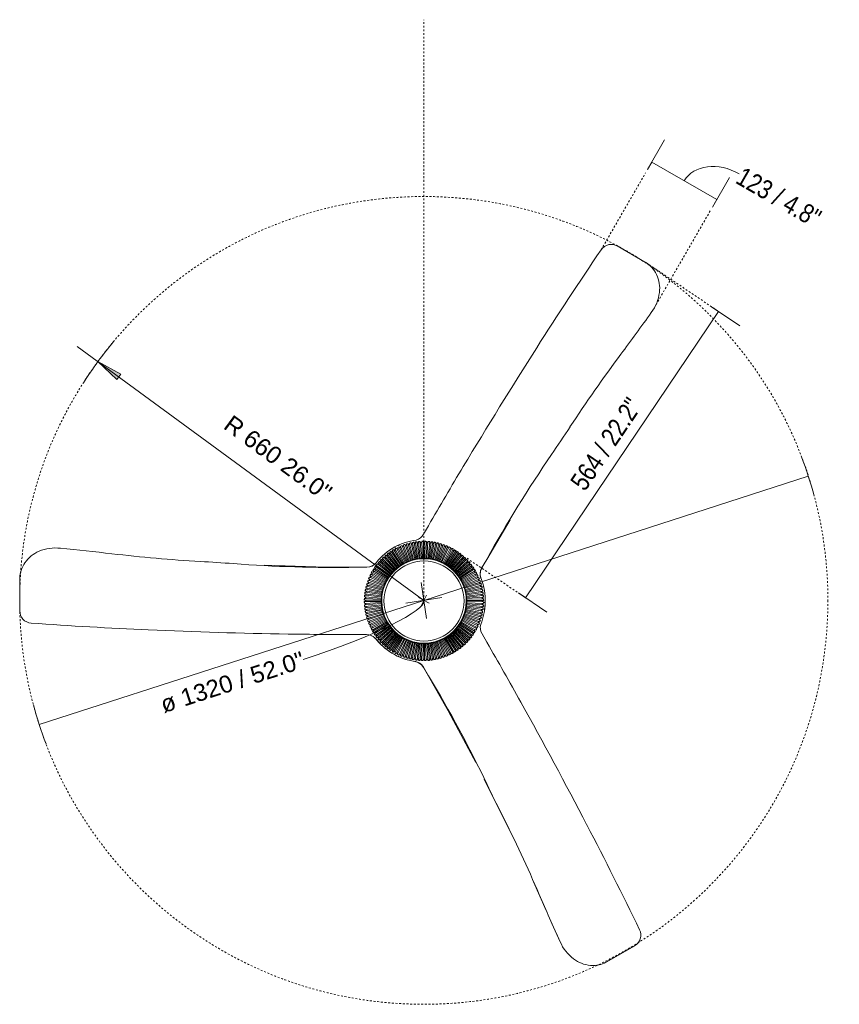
# Model space of a CAD drawing. Header units: millimetres. Extents: x 5694 to 11107, y -2849 to 7544.
# Tile 17 of 17: x 9768 to 11107, y 5935 to 7544. Entities that reach past the tile are written whole.
import ezdxf

# ---------------------------------------------------------------- set-up
doc = ezdxf.new("R2010")
doc.units = ezdxf.units.MM
doc.linetypes.add('Dash', pattern=[6, 3, -3])
doc.layers.add('A-ANNO-DIMS', color=7, linetype='Dash', lineweight=9, true_color=0xd2d2d2)
doc.layers.add('A-ANNO-DIMS-14', color=7, linetype='Continuous', lineweight=9)
doc.layers.add('E-LITE-EQPM', color=7, linetype='Continuous', lineweight=20)
doc.styles.add('Arial', font='arial.ttf', dxfattribs={"height": 28})
doc.styles.add('Arial Narrow', font='ARIALN.TTF', dxfattribs={"height": 30.8})
doc.dimstyles.new('Diameter_-_3mm_Arial', dxfattribs={"dimscale": 304.8, "dimtxt": 28.567263, "dimasz": 0, "dimexe": 0.110236, "dimexo": 0, "dimgap": 0.068898, "dimtad": 1, "dimjust": 3, "dimdec": 0, "dimzin": 0, "dimdsep": 46, "dimtxsty": 'Arial', "dimblk1": 'NONE', "dimblk2": 'NONE', "dimsah": 1, "dimcen": 0.09, "dimadec": 0, "dimazin": 0, "dimtfac": 1, "dimtdec": 4, "dimtix": 1, "dimtmove": 0, "dimatfit": 2, "dimfxl": 1, "dimtvp": 1, "dimtolj": 1, "dimtzin": 0, "dimarcsym": 2})
doc.dimstyles.new('FARO_-_2_2mm_Arial_Narrow_mm_Inch_Right', dxfattribs={"dimscale": 304.8, "dimtxt": 31.521674, "dimasz": 0, "dimexe": 0.137795, "dimexo": 0.0625, "dimgap": 0.022966, "dimtad": 1, "dimdec": 0, "dimzin": 0, "dimdsep": 46, "dimtxsty": 'Arial Narrow', "dimblk1": 'NONE', "dimblk2": 'NONE', "dimsah": 1, "dimcen": 0.09, "dimadec": 0, "dimazin": 0, "dimtfac": 1, "dimtdec": 4, "dimtix": 1, "dimtmove": 0, "dimatfit": 3, "dimfxl": 0.045932, "dimfxlon": 1, "dimtvp": 1, "dimtolj": 1, "dimtzin": 0, "dimarcsym": 2})
doc.dimstyles.new('FARO_-_2_2mm_Arial_Narrow_mm_Inch_Right_1', dxfattribs={"dimscale": 304.8, "dimtxt": 31.521674, "dimasz": 0, "dimexe": 0.137795, "dimexo": 0.0625, "dimgap": 0.022966, "dimtad": 1, "dimdec": 0, "dimzin": 0, "dimdsep": 46, "dimtxsty": 'Arial Narrow', "dimblk1": 'NONE', "dimblk2": 'NONE', "dimsah": 1, "dimcen": 0.09, "dimadec": 0, "dimazin": 0, "dimtfac": 1, "dimtdec": 4, "dimtix": 1, "dimtmove": 1, "dimatfit": 3, "dimfxl": 0.045932, "dimfxlon": 1, "dimtvp": 1, "dimtolj": 1, "dimtzin": 0, "dimarcsym": 2})
doc.dimstyles.new('Radial_-_3mm_Arial', dxfattribs={"dimscale": 304.8, "dimtxt": 28.567263, "dimasz": 0.137795, "dimexe": 0.137795, "dimexo": 0, "dimgap": 0.080381, "dimtad": 1, "dimjust": 3, "dimdec": 0, "dimzin": 0, "dimdsep": 46, "dimtxsty": 'Arial', "dimsah": 1, "dimcen": 0.09, "dimdle": 0.137795, "dimadec": 0, "dimazin": 0, "dimtfac": 1, "dimtdec": 4, "dimtix": 1, "dimtmove": 0, "dimatfit": 2, "dimfxl": 1, "dimtvp": 1, "dimtfill": 1, "dimtolj": 1, "dimtzin": 0, "dimarcsym": 2})

# ---------------------------------------------------------------- blocks, each defined once
blk = doc.blocks.new('33341 - 33341 GRID White ceiling fan with DC motor-556172-Planta_PDF')
at = {"layer": 'E-LITE-EQPM'}
for p, q in [((-58.3, 260.6), (-55.7, 176.6)), ((-55, 110), (-55.8, 185.2)), ((-11.6, 96.4), (-11.7, 96.8)), ((-9.4, 97), (-9.3, 96.6)), ((-9.3, 96.6), (-6.7, 69.7)), ((-6.6, 96.8), (-6.6, 97.2)), ((-4.7, 69.8), (-6.6, 96.8)), ((-4.3, 97.4), (-4.2, 97)), ((-4.2, 97), (-3.1, 69.9)), ((-1.5, 97.1), (-1.5, 97.4)), ((-1.1, 70), (-1.5, 97.1)), ((1.1, 97.1), (0.8, 70)), ((1.1, 97.5), (1.1, 97.1)), ((2.8, 69.9), (3.9, 97)), ((3.9, 97), (3.9, 97.4)), ((6.2, 96.9), (4.4, 69.8)), ((6.2, 97.3), (6.2, 96.9)), ((6.4, 69.7), (8.9, 96.7)), ((8.9, 96.7), (9, 97)), ((11.3, 96.8), (11.2, 96.4)), ((-62.4, 78.1), (-58.9, 81.9)), ((-57.9, 83.5), (-56.2, 87.2)), ((-55.7, 88.5), (-55, 93.3)), ((-54.1, 80.6), (-54.3, 80.9)), ((-39, 58.1), (-54.1, 80.6)), ((-52.4, 82.2), (-52.1, 81.9)), ((-52.1, 81.9), (-37.6, 59)), ((-49.8, 83.3), (-50, 83.7)), ((-35.9, 60.1), (-49.8, 83.3)), ((-48, 84.8), (-47.8, 84.5)), ((-47.8, 84.5), (-34.5, 61)), ((-45.4, 85.8), (-45.5, 86.2)), ((-32.7, 61.9), (-45.4, 85.8)), ((-43.5, 87.2), (-43.3, 86.9)), ((-43.3, 86.9), (-31.2, 62.6)), ((-40.8, 88.1), (-41, 88.4)), ((-29.4, 63.5), (-40.8, 88.1)), ((-38.9, 89.4), (-38.7, 89)), ((-38.7, 89), (-27.9, 64.2)), ((-36.1, 90.1), (-36.3, 90.5)), ((-26.1, 65), (-36.1, 90.1)), ((-34.1, 91.3), (-34, 90.9)), ((-34, 90.9), (-24.5, 65.5)), ((-31.4, 91.9), (-31.5, 92.2)), ((-22.6, 66.2), (-31.4, 91.9)), ((-29.3, 92.9), (-29.2, 92.6)), ((-29.2, 92.6), (-21, 66.7)), ((-26.5, 93.4), (-26.6, 93.7)), ((-19.1, 67.4), (-26.5, 93.4)), ((-24.4, 94.4), (-24.3, 94)), ((-24.3, 94), (-17.6, 68)), ((-21.6, 94.6), (-21.7, 95)), ((-15.6, 68.2), (-21.6, 94.6)), ((-19.4, 95.5), (-19.4, 95.1)), ((-19.4, 95.1), (-13.9, 68.5)), ((-16.6, 95.6), (-16.7, 96)), ((-12, 68.9), (-16.6, 95.6)), ((-14.4, 96.4), (-14.4, 96)), ((-14.4, 96), (-10.4, 69.3)), ((-8.4, 69.5), (-11.6, 96.4)), ((11.2, 96.4), (8.1, 69.6)), ((10.1, 69.3), (14, 96.1)), ((16.2, 95.7), (11.7, 69)), ((13.7, 68.6), (19, 95.2)), ((14, 96.1), (14, 96.4)), ((21.2, 94.7), (15.3, 68.3)), ((16.3, 96.1), (16.2, 95.7)), ((17.3, 67.9), (23.9, 94.1)), ((26.2, 93.5), (18.9, 67.5)), ((19, 95.2), (19.1, 95.6)), ((20.8, 66.8), (28.8, 92.7)), ((21.3, 95.1), (21.2, 94.7)), ((31, 92), (22.3, 66.3)), ((23.9, 94.1), (24, 94.5)), ((24.2, 65.6), (33.6, 91.1)), ((35.8, 90.2), (25.8, 65.1)), ((26.3, 93.9), (26.2, 93.5)), ((27.7, 64.3), (38.3, 89.2)), ((28.8, 92.7), (28.9, 93.1)), ((40.5, 88.2), (29.2, 63.6)), ((31.1, 92.4), (31, 92)), ((31, 62.7), (43, 87)), ((45, 86), (32.4, 62)), ((33.6, 91.1), (33.8, 91.4)), ((34.2, 61.1), (47.5, 84.7)), ((49.5, 83.5), (35.7, 60.3)), ((35.9, 90.6), (35.8, 90.2)), ((37.4, 59.2), (51.8, 82.1)), ((38.3, 89.2), (38.5, 89.5)), ((53.8, 80.8), (38.7, 58.2)), ((40.6, 88.6), (40.5, 88.2)), ((43, 87), (43.1, 87.4)), ((45.2, 86.3), (45, 86)), ((47.5, 84.7), (47.6, 85)), ((49.7, 83.9), (49.5, 83.5)), ((51.8, 82.1), (52, 82.4)), ((54, 81.2), (53.8, 80.8)), ((55, 93.7), (55.8, 88.4)), ((57, 85.6), (58.1, 83.2)), ((60, 80.7), (62.5, 78.1)), ((-71.8, 65.9), (-71.6, 65.6)), ((-71.6, 65.6), (-51.6, 47.3)), ((-69.6, 67.6), (-69.9, 67.9)), ((-50.3, 48.8), (-69.6, 67.6)), ((-68.3, 69.5), (-68, 69.2)), ((-68, 69.2), (-49.1, 50)), ((-66, 71.2), (-66.3, 71.4)), ((-47.6, 51.3), (-66, 71.2)), ((-64.6, 73), (-64.3, 72.7)), ((-64.3, 72.7), (-46.3, 52.4)), ((-62.2, 74.5), (-62.5, 74.8)), ((-44.8, 53.7), (-62.2, 74.5)), ((-60.7, 76.3), (-60.4, 76)), ((-60.4, 76), (-43.6, 54.8)), ((-58.2, 77.7), (-58.5, 78)), ((-42, 56), (-58.2, 77.7)), ((-56.6, 79.4), (-56.4, 79)), ((-56.4, 79), (-40.6, 57)), ((40.4, 57.1), (56, 79.3)), ((57.9, 77.9), (41.8, 56.2)), ((43.4, 55), (60.1, 76.2)), ((61.9, 74.8), (44.6, 53.9)), ((46.1, 52.6), (64, 73)), ((65.7, 71.4), (47.4, 51.5)), ((48.9, 50.2), (67.7, 69.5)), ((69.4, 67.9), (50.1, 49)), ((51.4, 47.5), (71.3, 65.9)), ((56, 79.3), (56.3, 79.6)), ((58.1, 78.2), (57.9, 77.9)), ((60.1, 76.2), (60.4, 76.5)), ((62.2, 75.1), (61.9, 74.8)), ((64, 73), (64.3, 73.3)), ((66, 71.7), (65.7, 71.4)), ((67.7, 69.5), (68, 69.8)), ((69.7, 68.2), (69.4, 67.9)), ((71.3, 65.9), (71.6, 66.1)), ((73.1, 64.4), (72.8, 64.2)), ((-84, 49.5), (-83.6, 49.3)), ((-83.6, 49.3), (-60.4, 35.6)), ((-82.2, 51.7), (-82.5, 51.9)), ((-59.2, 37.2), (-82.2, 51.7)), ((-81.3, 53.8), (-80.9, 53.6)), ((-80.9, 53.6), (-58.3, 38.6)), ((-79.4, 55.9), (-79.7, 56.1)), ((-57.2, 40.3), (-79.4, 55.9)), ((-78.3, 58), (-78, 57.8)), ((-78, 57.8), (-56.3, 41.7)), ((-76.3, 60), (-76.6, 60.2)), ((-55.1, 43.3), (-76.3, 60)), ((-75.2, 62), (-74.9, 61.8)), ((-74.9, 61.8), (-54.1, 44.6)), ((-73.1, 63.9), (-73.4, 64.1)), ((-52.7, 46), (-73.1, 63.9)), ((72.8, 64.2), (52.5, 46.2)), ((53.8, 44.7), (74.6, 62.1)), ((76.1, 60.3), (54.9, 43.5)), ((56.1, 41.9), (77.8, 58.1)), ((79.1, 56.2), (57.1, 40.5)), ((58.2, 38.9), (80.7, 53.9)), ((82, 52), (59.1, 37.5)), ((60.2, 35.8), (83.4, 49.6)), ((74.6, 62.1), (74.9, 62.3)), ((76.4, 60.5), (76.1, 60.3)), ((77.8, 58.1), (78.1, 58.3)), ((79.5, 56.4), (79.1, 56.2)), ((80.7, 53.9), (81, 54.1)), ((82.3, 52.2), (82, 52)), ((83.2, 51.5), (82.9, 51.3)), ((82.9, 51.3), (83.2, 51.5)), ((83.4, 49.6), (83.8, 49.8)), ((-91.1, 33.4), (-91.5, 33.6)), ((-65.7, 24.1), (-91.1, 33.4)), ((-90.7, 35.8), (-90.3, 35.6)), ((-90.3, 35.6), (-65.1, 25.7)), ((-89.2, 38.2), (-89.6, 38.3)), ((-64.4, 27.5), (-89.2, 38.2)), ((-88.7, 40.4), (-88.3, 40.3)), ((-88.3, 40.3), (-63.7, 29)), ((-87.1, 42.8), (-87.5, 43)), ((-62.8, 30.8), (-87.1, 42.8)), ((-86.4, 45), (-86.1, 44.8)), ((-85.9, 46.1), (-86.3, 46.3)), ((-86.3, 46.3), (-85.9, 46.1)), ((-86.1, 44.8), (-62, 32.3)), ((-84.8, 47.3), (-85.1, 47.5)), ((-61.2, 34.1), (-84.8, 47.3)), ((84.6, 47.6), (61, 34.4)), ((61.9, 32.6), (85.9, 45.2)), ((87, 43.1), (62.7, 31.1)), ((63.5, 29.3), (88.1, 40.6)), ((89.1, 38.5), (64.3, 27.8)), ((65.1, 26), (90.2, 36)), ((91, 33.8), (65.6, 24.4)), ((84.9, 47.8), (84.6, 47.6)), ((85.9, 45.2), (86.3, 45.4)), ((87.3, 43.3), (87, 43.1)), ((88.1, 40.6), (88.5, 40.8)), ((89.5, 38.7), (89.1, 38.5)), ((90.2, 36), (90.5, 36.1)), ((91.4, 34), (91, 33.8)), ((-96.1, 16.1), (-95.7, 16.1)), ((-95.2, 18.8), (-95.6, 18.9)), ((-68.7, 13.5), (-95.2, 18.8)), ((-95.1, 21.1), (-94.8, 21)), ((-94.8, 21), (-68.3, 15.2)), ((-94.1, 23.7), (-94.5, 23.8)), ((-67.9, 17.1), (-94.1, 23.7)), ((-93.9, 26.1), (-93.5, 26)), ((-93.5, 26), (-67.5, 18.7)), ((-92.7, 28.6), (-93.1, 28.8)), ((-66.9, 20.6), (-92.7, 28.6)), ((-92.4, 31), (-92, 30.8)), ((-92, 30.8), (-66.3, 22.2)), ((66.2, 22.5), (91.9, 31.2)), ((92.6, 29), (66.8, 20.9)), ((67.4, 19), (93.4, 26.4)), ((94, 24.1), (67.9, 17.4)), ((68.2, 15.4), (94.7, 21.4)), ((95.2, 19.2), (68.6, 13.8)), ((69, 11.9), (95.7, 16.4)), ((91.9, 31.2), (92.3, 31.3)), ((93, 29.1), (92.6, 29)), ((93.4, 26.4), (93.8, 26.5)), ((94.4, 24.2), (94, 24.1)), ((94.7, 21.4), (95.1, 21.5)), ((95.5, 19.2), (95.2, 19.2)), ((95.7, 16.4), (96.1, 16.5)), ((-97.5, 0.9), (-97.1, 0.9)), ((-97, 3.7), (-97.4, 3.7)), ((-97.3, 6), (-96.9, 6)), ((-96.7, 8.7), (-97.1, 8.8)), ((-97.1, 0.9), (-70.1, 0.6)), ((-69.9, 2.6), (-97, 3.7)), ((-96.9, 6), (-69.8, 4.3)), ((-96.8, 11.1), (-96.4, 11)), ((-69.7, 6.3), (-96.7, 8.7)), ((-96.1, 13.8), (-96.5, 13.8)), ((-96.4, 11), (-69.6, 8)), ((-69.3, 9.9), (-96.1, 13.8)), ((-95.7, 16.1), (-69, 11.6)), ((96, 14.2), (69.3, 10.2)), ((69.6, 8.2), (96.4, 11.4)), ((96.6, 9.1), (69.7, 6.6)), ((69.8, 4.6), (96.9, 6.4)), ((97, 4.1), (70, 2.9)), ((70, 0.9), (97.1, 1.3)), ((96.4, 14.2), (96, 14.2)), ((96.4, 11.4), (96.8, 11.5)), ((97, 9.2), (96.6, 9.1)), ((96.9, 6.4), (97.3, 6.4)), ((97.4, 4.1), (97, 4.1)), ((97.1, 1.3), (97.5, 1.3)), ((108.7, 0.8), (122.8, -7.4)), ((-97.1, -1.4), (-97.5, -1.4)), ((-97.4, -4.2), (-97, -4.2)), ((-96.8, -6.5), (-97.2, -6.5)), ((-70, -1), (-97.1, -1.4)), ((-97, -4.2), (-69.9, -3)), ((-97, -9.3), (-96.6, -9.3)), ((-69.8, -4.7), (-96.8, -6.5)), ((-96.4, -11.5), (-96.8, -11.6)), ((-96.6, -9.3), (-69.7, -6.7)), ((-69.5, -8.3), (-96.4, -11.5)), ((-96.4, -14.4), (-96, -14.3)), ((-96, -14.3), (-69.3, -10.3)), ((-68.9, -11.9), (-95.6, -16.6)), ((-95.1, -19.3), (-68.7, -13.9)), ((-68.2, -15.5), (-94.6, -21.6)), ((94.7, -21.2), (68.3, -15.3)), ((68.6, -13.6), (95.2, -18.9)), ((95.7, -16.2), (69, -11.7)), ((69.3, -10), (96.1, -13.9)), ((96.4, -11.2), (69.6, -8.1)), ((69.7, -6.4), (96.7, -8.9)), ((96.9, -6.1), (69.8, -4.4)), ((97.1, -1), (70, -0.7)), ((70, -2.7), (97, -3.8)), ((96.1, -13.9), (96.5, -14)), ((96.8, -11.2), (96.4, -11.2)), ((96.7, -8.9), (97.1, -8.9)), ((97.3, -6.1), (96.9, -6.1)), ((97, -3.8), (97.4, -3.8)), ((97.5, -1), (97.1, -1)), ((122.8, -7.4), (188.3, -44.3)), ((-95.6, -16.6), (-96, -16.6)), ((-95.5, -19.4), (-95.1, -19.3)), ((-94.6, -21.6), (-95, -21.6)), ((-94.4, -24.3), (-94, -24.2)), ((-94, -24.2), (-67.8, -17.5)), ((-93.4, -26.5), (-93.8, -26.6)), ((-67.4, -19.1), (-93.4, -26.5)), ((-93, -29.2), (-92.6, -29.1)), ((-92.6, -29.1), (-66.7, -21)), ((-91.9, -31.3), (-92.2, -31.4)), ((-66.2, -22.6), (-91.9, -31.3)), ((-90.9, -33.9), (-65.6, -24.5)), ((-65, -26), (-90.1, -36.1)), ((-89, -38.6), (-64.2, -27.9)), ((-63.5, -29.4), (-88.1, -40.7)), ((-86.9, -43.2), (-62.6, -31.2)), ((62.7, -30.9), (87.1, -42.9)), ((88.3, -40.4), (63.6, -29.1)), ((64.4, -27.6), (89.2, -38.3)), ((90.3, -35.7), (65.1, -25.8)), ((65.7, -24.2), (91.1, -33.6)), ((92, -31), (66.3, -22.3)), ((66.8, -20.7), (92.7, -28.8)), ((93.5, -26.1), (67.5, -18.8)), ((67.9, -17.2), (94.1, -23.9)), ((92.4, -31.1), (92, -31)), ((92.7, -28.8), (93.1, -28.9)), ((93.9, -26.2), (93.5, -26.1)), ((94.1, -23.9), (94.5, -24)), ((95.1, -21.3), (94.7, -21.2)), ((95.2, -18.9), (95.6, -19)), ((96.1, -16.3), (95.7, -16.2)), ((-91.3, -34.1), (-90.9, -33.9)), ((-90.1, -36.1), (-90.5, -36.2)), ((-89.4, -38.8), (-89, -38.6)), ((-88.1, -40.7), (-88.5, -40.9)), ((-87.3, -43.4), (-86.9, -43.2)), ((-85.8, -45.3), (-86.2, -45.5)), ((-61.9, -32.7), (-85.8, -45.3)), ((-84.9, -47.9), (-84.5, -47.7)), ((-84.5, -47.7), (-61, -34.5)), ((-60.1, -35.9), (-83.4, -49.7)), ((-81.9, -52.1), (-59, -37.5)), ((-58.1, -38.9), (-80.6, -54)), ((-79.1, -56.3), (-57, -40.6)), ((-56.1, -42), (-77.7, -58.2)), ((-76, -60.4), (-54.8, -43.5)), ((-53.7, -44.8), (-74.6, -62.2)), ((-72.7, -64.3), (-52.4, -46.3)), ((-51.3, -47.6), (-71.2, -66)), ((71.5, -65.7), (51.5, -47.3)), ((52.6, -46.1), (73, -64)), ((74.8, -61.9), (53.9, -44.6)), ((55.1, -43.4), (76.3, -60.1)), ((77.9, -57.9), (56.2, -41.7)), ((57.2, -40.4), (79.3, -56)), ((80.9, -53.7), (58.3, -38.7)), ((59.2, -37.3), (82.1, -51.8)), ((83.6, -49.4), (60.3, -35.6)), ((61.1, -34.2), (84.7, -47.4)), ((86, -45), (62, -32.4)), ((84.7, -47.4), (85.1, -47.6)), ((86.4, -45.1), (86, -45)), ((87.1, -42.9), (87.4, -43.1)), ((88.6, -40.6), (88.3, -40.4)), ((89.2, -38.3), (89.6, -38.4)), ((90.6, -35.9), (90.3, -35.7)), ((91.1, -33.6), (91.4, -33.7)), ((263.9, -84.7), (180.8, -40.1)), ((-83.4, -49.7), (-83.7, -49.9)), ((-82.2, -52.3), (-81.9, -52.1)), ((-80.6, -54), (-81, -54.2)), ((-79.4, -56.5), (-79.1, -56.3)), ((-77.7, -58.2), (-78, -58.4)), ((-76.3, -60.6), (-76, -60.4)), ((-74.6, -62.2), (-74.9, -62.4)), ((-73, -64.5), (-72.7, -64.3)), ((-69.3, -68), (-50, -49.1)), ((-48.8, -50.2), (-67.7, -69.6)), ((-65.6, -71.5), (-47.3, -51.5)), ((-46.1, -52.6), (-63.9, -73)), ((-61.8, -74.8), (-44.6, -54)), ((-43.3, -55.1), (-60, -76.3)), ((-57.8, -78), (-41.7, -56.3)), ((-40.3, -57.2), (-55.9, -79.3)), ((-53.6, -80.9), (-38.7, -58.3)), ((-37.3, -59.2), (-51.7, -82.1)), ((-49.3, -83.6), (-35.6, -60.3)), ((-34.2, -61.1), (-47.3, -84.7)), ((-44.9, -86.1), (-32.4, -62)), ((-30.9, -62.8), (-42.8, -87.1)), ((-40.3, -88.3), (-29.1, -63.6)), ((38.6, -89.1), (27.8, -64.3)), ((29.3, -63.5), (40.7, -88.1)), ((43.2, -86.9), (31.1, -62.6)), ((32.6, -61.9), (45.2, -85.9)), ((47.7, -84.5), (34.4, -61)), ((35.8, -60.2), (49.7, -83.4)), ((52, -81.9), (37.5, -59.1)), ((38.9, -58.1), (54, -80.7)), ((56.3, -79.1), (40.6, -57)), ((41.9, -56.1), (58.1, -77.7)), ((60.3, -76.1), (43.5, -54.9)), ((44.8, -53.8), (62.1, -74.6)), ((64.2, -72.8), (46.3, -52.5)), ((47.5, -51.4), (65.9, -71.2)), ((67.9, -69.3), (49, -50)), ((50.2, -48.8), (69.6, -67.7)), ((73, -64), (73.3, -64.2)), ((75.1, -62.1), (74.8, -61.9)), ((76.3, -60.1), (76.6, -60.3)), ((78.3, -58.1), (77.9, -57.9)), ((79.3, -56), (79.6, -56.2)), ((81.2, -53.9), (80.9, -53.7)), ((82.1, -51.8), (82.4, -52)), ((83.9, -49.6), (83.6, -49.4)), ((-71.2, -66), (-71.5, -66.2)), ((-69.6, -68.3), (-69.3, -68)), ((-67.7, -69.6), (-67.9, -69.9)), ((-65.9, -71.8), (-65.6, -71.5)), ((-63.9, -73), (-64.2, -73.3)), ((-62.1, -75.1), (-61.8, -74.8)), ((-60, -76.3), (-60.3, -76.6)), ((-58, -78.3), (-57.8, -78)), ((-55.9, -79.3), (-56.2, -79.6)), ((-27.6, -64.4), (-38.2, -89.2)), ((-35.7, -90.3), (-25.7, -65.1)), ((-24.2, -65.7), (-33.5, -91.1)), ((-30.9, -92), (-22.3, -66.3)), ((-20.7, -66.8), (-28.7, -92.7)), ((-26, -93.5), (-18.8, -67.5)), ((-17.2, -67.9), (-23.8, -94.1)), ((-21.1, -94.7), (-15.2, -68.3)), ((-13.6, -68.6), (-18.9, -95.2)), ((-16.1, -95.7), (-11.6, -69)), ((-10, -69.3), (-13.8, -96.1)), ((-11.1, -96.4), (-8, -69.6)), ((-6.3, -69.7), (-8.8, -96.7)), ((-6, -96.9), (-4.3, -69.8)), ((-2.7, -69.9), (-3.7, -97)), ((-1, -97.1), (-0.7, -70)), ((1, -70), (1.3, -97.1)), ((4.1, -97), (3, -69.9)), ((4.6, -69.8), (6.4, -96.9)), ((9.2, -96.6), (6.6, -69.7)), ((8.3, -69.6), (11.5, -96.4)), ((14.2, -96), (10.3, -69.3)), ((11.9, -68.9), (16.5, -95.7)), ((19.2, -95.1), (13.9, -68.6)), ((15.5, -68.2), (21.5, -94.7)), ((24.2, -94), (17.5, -67.8)), ((19.1, -67.4), (26.4, -93.4)), ((29.1, -92.6), (21, -66.8)), ((22.5, -66.2), (31.3, -91.9)), ((33.9, -91), (24.4, -65.6)), ((26, -65), (36, -90.1)), ((56.5, -79.4), (56.3, -79.1)), ((58.1, -77.7), (58.4, -78.1)), ((60.6, -76.4), (60.3, -76.1)), ((62.1, -74.6), (62.4, -74.9)), ((64.5, -73.1), (64.2, -72.8)), ((65.9, -71.2), (66.2, -71.5)), ((68.2, -69.6), (67.9, -69.3)), ((69.6, -67.7), (69.8, -68)), ((71.8, -66), (71.5, -65.7)), ((-53.6, -94.5), (-67.7, -102.7)), ((-53.9, -81.2), (-53.6, -80.9)), ((-51.7, -82.1), (-51.9, -82.5)), ((-49.5, -83.9), (-49.3, -83.6)), ((-47.3, -84.7), (-47.5, -85.1)), ((-45.1, -86.4), (-44.9, -86.1)), ((-42.8, -87.1), (-43, -87.5)), ((-36.3, -93.2), (-42.2, -91.9)), ((-40.5, -88.6), (-40.3, -88.3)), ((-38.2, -89.2), (-38.4, -89.6)), ((-35.8, -90.6), (-35.7, -90.3)), ((-33.5, -91.1), (-33.6, -91.5)), ((-31, -92.4), (-30.9, -92)), ((-28.7, -92.7), (-28.8, -93.1)), ((-26.1, -93.9), (-26, -93.5)), ((-23.8, -94.1), (-23.9, -94.5)), ((-21.2, -95.1), (-21.1, -94.7)), ((-18.9, -95.2), (-18.9, -95.6)), ((-16.2, -96.1), (-16.1, -95.7)), ((-13.8, -96.1), (-13.9, -96.5)), ((-11.1, -96.8), (-11.1, -96.4)), ((11.5, -96.4), (11.5, -96.8)), ((14.3, -96.4), (14.2, -96)), ((16.5, -95.7), (16.6, -96)), ((19.3, -95.5), (19.2, -95.1)), ((21.5, -94.7), (21.6, -95)), ((24.3, -94.4), (24.2, -94)), ((26.4, -93.4), (26.5, -93.8)), ((29.2, -93), (29.1, -92.6)), ((31.3, -91.9), (31.4, -92.3)), ((34, -91.3), (33.9, -91)), ((36, -90.1), (36.2, -90.5)), ((39.1, -92.6), (37.4, -92.9)), ((38.7, -89.4), (38.6, -89.1)), ((40.7, -88.1), (40.9, -88.5)), ((43.4, -87.3), (43.2, -86.9)), ((45.2, -85.9), (45.4, -86.2)), ((47.9, -84.9), (47.7, -84.5)), ((49.7, -83.4), (49.9, -83.7)), ((52.3, -82.3), (52, -81.9)), ((54, -80.7), (54.2, -81)), ((-67.7, -102.7), (-132.5, -141)), ((-8.8, -96.7), (-8.8, -97.1)), ((-6.1, -97.3), (-6, -96.9)), ((-3.7, -97), (-3.7, -97.4)), ((-1, -97.5), (-1, -97.1)), ((1.3, -97.1), (1.4, -97.5)), ((3.1, -98), (3.1, -97.4)), ((3.1, -97.4), (3.1, -98)), ((4.1, -97.4), (4.1, -97)), ((6.4, -96.9), (6.4, -97.2)), ((9.2, -97), (9.2, -96.6)), ((379, -141.8), (291, -98.5)), ((505.6, -199.5), (459.1, -178.9)), ((557.2, -222.3), (527, -209)), ((563.6, -344.1), (589.9, -298.5)), ((563.6, -344.1), (589.9, -298.5))]:
    blk.add_line(p, q, dxfattribs=at)
at = {"layer": 'E-LITE-EQPM', "flags": 128}
for points in [[(62.6, 78), (72.6, 68.7), (73, 68.3)], [(76.7, 63.8), (81.4, 58.1), (85.1, 52.6)], [(-91.7, 39.5), (-91, 41.3), (-90.3, 42.9)], [(90.5, 42.2), (91.5, 40.4), (92.7, 37.1)], [(94.6, 31.7), (96.2, 27.5), (98.9, 15.1)], [(98.9, 15.1), (100.7, 9.3), (104.3, 4.2), (108.7, 0.8)], [(-42.4, -91.9), (-48.4, -92.4), (-53.6, -94.5)], [(-23.1, -97.2), (-24.2, -97), (-24.8, -96.8)], [(-10.4, -99.5), (-10.7, -99.5), (-11.2, -99.4)], [(14.7, -98.7), (9.7, -99.6), (4.9, -99.9)]]:
    blk.add_lwpolyline(points, dxfattribs=at)
at = {"layer": 'E-LITE-EQPM'}
for radius, start, end in [(97.5, 96.8681, 98.5048), (97.5, 93.8694, 95.5061), (97.1, 93.8694, 95.5061), (97.5, 90.8706, 92.5073), (97.1, 90.8706, 92.5073), (97.5, 87.722, 89.3587), (97.1, 87.722, 89.3587), (97.5, 84.7233, 86.36), (97.1, 84.7233, 86.36), (97.5, 81.7245, 83.3612), (97.5, 123.8569, 125.4936), (97.1, 123.8569, 125.4936), (95.6, 122.4948, 123.8569), (97.5, 120.8581, 122.4948), (97.1, 120.8581, 122.4948), (95.6, 119.4961, 120.8581), (95.2, 119.4961, 120.8581), (97.5, 117.8594, 119.4961), (97.1, 117.8594, 119.4961), (95.6, 116.4973, 117.8594), (95.2, 116.4973, 117.8594), (97.5, 114.8606, 116.4973), (97.1, 114.8606, 116.4973), (95.6, 113.4986, 114.8606), (95.2, 113.4986, 114.8606), (97.5, 111.8619, 113.4986), (97.1, 111.8619, 113.4986), (95.6, 110.4998, 111.8619), (95.2, 110.4998, 111.8619), (97.5, 108.8631, 110.4998), (97.1, 108.8631, 110.4998), (95.6, 107.5011, 108.8631), (95.2, 107.5011, 108.8631), (97.5, 105.8644, 107.5011), (97.1, 105.8644, 107.5011), (95.6, 104.5023, 105.8644), (95.2, 104.5023, 105.8644), (97.5, 102.8656, 104.5023), (97.1, 102.8656, 104.5023), (95.6, 101.5036, 102.8656), (95.2, 101.5036, 102.8656), (97.5, 99.8669, 101.5036), (97.1, 99.8669, 101.5036), (95.6, 98.5048, 99.8669), (95.2, 98.5048, 99.8669), (97.1, 96.8681, 98.5048), (95.6, 95.5061, 96.8681), (95.2, 95.5061, 96.8681), (95.6, 92.5073, 93.8694), (95.2, 92.5073, 93.8694), (95.6, 90, 90.8706), (95.2, 90, 90.8706), (95.6, 89.3587, 90), (95.2, 89.3587, 90), (95.6, 86.36, 87.722), (95.2, 86.36, 87.722), (95.6, 83.3612, 84.7233), (95.2, 83.3612, 84.7233), (97.1, 81.7245, 83.3612), (95.2, 80.3625, 81.7245), (95.6, 80.3625, 81.7245), (97.1, 78.7258, 80.3625), (97.5, 78.7258, 80.3625), (95.2, 77.3637, 78.7258), (95.6, 77.3637, 78.7258), (97.1, 75.727, 77.3637), (97.5, 75.727, 77.3637), (95.2, 74.365, 75.727), (95.6, 74.365, 75.727), (97.1, 72.7283, 74.365), (97.5, 72.7283, 74.365), (95.2, 71.3662, 72.7283), (95.6, 71.3662, 72.7283), (97.1, 69.7295, 71.3662), (97.5, 69.7295, 71.3662), (95.2, 68.3675, 69.7295), (95.6, 68.3675, 69.7295), (97.1, 66.7308, 68.3675), (97.5, 66.7308, 68.3675), (95.2, 65.3687, 66.7308), (95.6, 65.3687, 66.7308), (97.1, 63.732, 65.3687), (97.5, 63.732, 65.3687), (95.2, 62.37, 63.732), (95.6, 62.37, 63.732), (97.1, 60.7333, 62.37), (97.5, 60.7333, 62.37), (95.2, 59.3712, 60.7333), (95.6, 59.3712, 60.7333), (97.1, 57.7345, 59.3712), (97.5, 57.7345, 59.3712), (95.2, 56.3725, 57.7345), (95.6, 56.3725, 57.7345), (97.1, 54.7358, 56.3725), (97.5, 54.7358, 56.3725), (95.6, 137.4886, 138.8506), (97.5, 135.8519, 137.4886), (97.1, 135.8519, 137.4886), (70, 90, 270), (69, 90, 270), (95.6, 134.4898, 135.8519), (97.5, 132.8531, 134.4898), (95.2, 134.4898, 135.8519), (97.1, 132.8531, 134.4898), (95.6, 131.4911, 132.8531), (95.2, 131.4911, 132.8531), (97.5, 129.8544, 131.4911), (97.1, 129.8544, 131.4911), (95.6, 128.4923, 129.8544), (95.2, 128.4923, 129.8544), (97.5, 126.8556, 128.4923), (97.1, 126.8556, 128.4923), (95.6, 125.4936, 126.8556), (95.2, 125.4936, 126.8556), (95.2, 122.4948, 123.8569), (70, 270, 90), (69, 270, 90), (95.2, 53.3737, 54.7358), (95.6, 53.3737, 54.7358), (97.1, 51.737, 53.3737), (97.5, 51.737, 53.3737), (95.2, 50.375, 51.737), (95.6, 50.375, 51.737), (97.1, 48.7382, 50.375), (97.5, 48.7382, 50.375), (95.2, 47.3762, 48.7382), (95.6, 47.3762, 48.7382), (97.1, 45.7395, 47.3762), (97.5, 45.7395, 47.3762), (95.2, 44.3775, 45.7395), (95.6, 44.3775, 45.7395), (97.1, 42.7407, 44.3775), (97.5, 42.7407, 44.3775), (95.2, 41.3787, 42.7407), (95.6, 41.3787, 42.7407), (97.5, 39.742, 41.3787), (97.5, 147.8469, 149.4836), (97.1, 147.8469, 149.4836), (95.6, 149.4836, 150.8456), (95.2, 149.4836, 150.8354), (97.5, 144.8481, 146.4848), (97.1, 144.8481, 146.4848), (95.6, 146.4848, 147.8469), (95.2, 146.4848, 147.8469), (97.5, 141.8494, 143.4861), (95.6, 143.4861, 144.8481), (97.1, 141.8494, 143.4861), (95.2, 143.4861, 144.8481), (97.5, 138.8506, 140.4873), (95.6, 140.4873, 141.8494), (97.1, 138.8506, 140.4873), (95.2, 140.4873, 141.8494), (95.2, 137.4886, 138.8506), (97.1, 39.742, 41.3787), (95.2, 38.38, 39.742), (95.6, 38.38, 39.742), (97.1, 36.7432, 38.38), (95.2, 35.3812, 36.7432), (97.5, 36.7432, 38.38), (95.6, 35.3812, 36.7432), (97.1, 33.7445, 35.3812), (95.2, 32.3825, 33.7445), (97.5, 33.7445, 35.3812), (95.6, 32.3825, 33.7445), (95.2, 29.3837, 30.7457), (97.1, 30.7457, 32.3825), (95.6, 29.3837, 30.7457), (97.5, 30.7457, 32.3825), (97.5, 159.8419, 161.4786), (97.1, 159.8419, 161.4786), (97.5, 156.8431, 158.4799), (97.1, 156.8431, 158.4799), (95.6, 158.4799, 159.8419), (95.2, 158.4799, 159.8419), (97.5, 153.8444, 155.4811), (97.1, 153.8444, 155.4811), (95.6, 155.4811, 156.8431), (95.2, 155.4811, 156.8431), (97.5, 150.8456, 152.4824), (97.1, 150.8456, 152.4824), (95.6, 152.4824, 153.8444), (95.2, 152.4824, 153.8444), (95.2, 26.385, 27.747), (97.1, 27.747, 29.3837), (95.6, 26.385, 27.747), (97.5, 27.747, 29.3837), (95.2, 23.3862, 24.7482), (95.6, 23.3862, 24.7482), (97.1, 24.7482, 26.385), (97.5, 24.7482, 26.385), (95.2, 20.3875, 21.7495), (95.6, 20.3875, 21.7495), (97.1, 21.7495, 23.3862), (97.5, 21.7495, 23.3862), (97.1, 18.7507, 20.3875), (97.5, 18.7507, 20.3875), (97.5, 168.8381, 170.4749), (97.1, 168.8381, 170.4749), (97.5, 165.8394, 167.4761), (97.1, 165.8394, 167.4761), (97.5, 162.8406, 164.4774), (95.6, 167.4761, 168.8381), (97.1, 162.8406, 164.4774), (95.2, 167.4761, 168.8381), (95.6, 164.4774, 165.8394), (95.2, 164.4774, 165.8394), (95.6, 161.4786, 162.8406), (95.2, 161.4786, 162.8406), (95.2, 17.3887, 18.7507), (95.6, 17.3887, 18.7507), (95.2, 14.39, 15.752), (95.6, 14.39, 15.752), (97.1, 15.752, 17.3887), (95.2, 11.3912, 12.7532), (97.5, 15.752, 17.3887), (95.6, 11.3912, 12.7532), (95.2, 8.3925, 9.7545), (97.1, 12.7532, 14.39), (95.6, 8.3925, 9.7545), (97.5, 12.7532, 14.39), (97.1, 9.7545, 11.3912), (97.5, 9.7545, 11.3912), (97.5, 177.8344, 179.4711), (97.5, 174.8356, 176.4724), (97.1, 177.8344, 179.4711), (97.1, 174.8356, 176.4724), (97.5, 171.8369, 173.4736), (97.1, 171.8369, 173.4736), (95.6, 179.4711, 180.8331), (95.6, 176.4724, 177.8344), (95.6, 173.4736, 174.8356), (95.2, 179.4711, 180.8331), (95.2, 176.4724, 177.8344), (95.2, 173.4736, 174.8356), (95.6, 170.4749, 171.8369), (95.2, 170.4749, 171.8369), (95.2, 5.3937, 6.7557), (95.6, 5.3937, 6.7557), (95.2, 2.3949, 3.757), (95.2, 359.3962, 0.7582), (95.6, 2.3949, 3.757), (95.6, 359.3962, 0.7582), (97.1, 6.7557, 8.3925), (97.5, 6.7557, 8.3925), (97.1, 3.757, 5.3937), (97.5, 3.757, 5.3937), (97.1, 0.7582, 2.3949), (97.5, 0.7582, 2.3949), (97.5, 180.8331, 182.4699), (97.5, 183.8319, 185.4686), (97.1, 180.8331, 182.4699), (97.1, 183.8319, 185.4686), (97.5, 186.8306, 188.4674), (97.1, 186.8306, 188.4674), (95.6, 182.4699, 183.8319), (95.2, 182.4699, 183.8319), (95.6, 185.4686, 186.8306), (95.2, 185.4686, 186.8306), (95.6, 188.4674, 189.8294), (95.2, 188.4674, 189.8294), (95.2, 350.3999, 351.762), (95.6, 350.3999, 351.762), (95.2, 353.3987, 354.7607), (95.6, 353.3987, 354.7607), (95.2, 356.3974, 357.7595), (95.6, 356.3974, 357.7595), (97.1, 351.762, 353.3987), (97.5, 351.762, 353.3987), (97.1, 354.7607, 356.3974), (97.1, 357.7595, 359.3962), (97.5, 354.7607, 356.3974), (97.5, 357.7595, 359.3962), (97.5, 189.8294, 191.4661), (97.1, 189.8294, 191.4661), (97.5, 192.8281, 194.4649), (97.1, 192.8281, 194.4649), (97.5, 195.8269, 197.4636), (95.6, 191.4661, 192.8281), (97.1, 195.8269, 197.4636), (95.2, 191.4661, 192.8281), (95.6, 194.4649, 195.8269), (95.2, 194.4649, 195.8269), (97.5, 198.8257, 200.4624), (97.1, 198.8257, 200.4624), (95.6, 197.4636, 198.8257), (95.2, 197.4636, 198.8257), (95.2, 341.4037, 342.7657), (95.6, 341.4037, 342.7657), (97.1, 339.767, 341.4037), (97.5, 339.767, 341.4037), (95.2, 344.4024, 345.7645), (95.6, 344.4024, 345.7645), (97.1, 342.7657, 344.4024), (95.2, 347.4012, 348.7632), (97.5, 342.7657, 344.4024), (95.6, 347.4012, 348.7632), (97.1, 345.7645, 347.4012), (97.5, 345.7645, 347.4012), (97.1, 348.7632, 350.3999), (97.5, 348.7632, 350.3999), (97.5, 201.8244, 203.4611), (97.1, 201.8244, 203.4611), (95.6, 200.4624, 201.8244), (95.2, 200.4624, 201.8244), (97.5, 204.8232, 206.4599), (97.1, 204.8232, 206.4599), (95.6, 203.4611, 204.8232), (95.2, 203.4611, 204.8232), (97.5, 207.8219, 209.4586), (97.1, 207.8219, 209.4586), (95.6, 206.4599, 207.8219), (95.2, 206.4599, 207.8219), (95.6, 209.4586, 210.8207), (95.2, 209.4586, 210.8207), (95.2, 329.4087, 330.7707), (95.6, 329.4087, 330.7707), (95.2, 332.4074, 333.7695), (95.6, 332.4074, 333.7695), (97.1, 330.7707, 332.4074), (97.5, 330.7707, 332.4074), (95.2, 335.4062, 336.7682), (95.6, 335.4062, 336.7682), (97.1, 333.7695, 335.4062), (97.5, 333.7695, 335.4062), (95.2, 338.4049, 339.767), (95.6, 338.4049, 339.767), (97.1, 336.7682, 338.4049), (97.5, 336.7682, 338.4049), (97.5, 210.8207, 212.4574), (97.1, 210.8207, 212.4574), (97.5, 213.8194, 215.4561), (95.6, 212.4574, 213.8194), (97.1, 213.8194, 215.4561), (95.2, 212.4574, 213.8194), (97.5, 216.8182, 218.4549), (95.6, 215.4561, 216.8182), (97.1, 216.8182, 218.4549), (95.2, 215.4561, 216.8182), (97.5, 219.8169, 221.4536), (95.6, 218.4549, 219.8169), (97.1, 219.8169, 221.4536), (95.2, 218.4549, 219.8169), (95.6, 221.4536, 222.8157), (95.2, 221.4536, 222.8157), (95.2, 317.4137, 318.7757), (95.6, 317.4137, 318.7757), (97.1, 318.7757, 320.4124), (95.2, 320.4124, 321.7745), (97.5, 318.7757, 320.4124), (95.6, 320.4124, 321.7745), (97.1, 321.7745, 323.4112), (95.2, 323.4112, 324.7732), (97.5, 321.7745, 323.4112), (95.6, 323.4112, 324.7732), (95.2, 326.4099, 327.772), (97.1, 324.7732, 326.4099), (95.6, 326.4099, 327.772), (97.5, 324.7732, 326.4099), (97.1, 327.772, 329.4087), (97.5, 327.772, 329.4087), (97.5, 222.8157, 224.4524), (97.1, 222.8157, 224.4524), (95.6, 224.4524, 225.8144), (95.2, 224.4524, 225.8144), (97.5, 225.8144, 227.4511), (97.1, 225.8144, 227.4511), (95.6, 227.4511, 228.8132), (95.2, 227.4511, 228.8132), (97.5, 228.8132, 230.4499), (97.1, 228.8132, 230.4499), (95.6, 230.4499, 231.8119), (95.2, 230.4499, 231.8119), (97.5, 231.8119, 233.4486), (97.1, 231.8119, 233.4486), (95.6, 233.4486, 234.8107), (95.2, 233.4486, 234.8107), (97.5, 234.8107, 236.4474), (97.1, 234.8107, 236.4474), (95.6, 236.4474, 237.8094), (95.2, 236.4474, 237.8094), (95.2, 302.4199, 303.782), (95.6, 302.4199, 303.782), (97.1, 303.782, 305.4187), (97.5, 303.782, 305.4187), (95.2, 305.4187, 306.7807), (95.6, 305.4187, 306.7807), (97.1, 306.7807, 308.4174), (97.5, 306.7807, 308.4174), (95.2, 308.4174, 309.7795), (95.6, 308.4174, 309.7795), (97.1, 309.7795, 311.4162), (97.5, 309.7795, 311.4162), (95.2, 311.4162, 312.7782), (95.6, 311.4162, 312.7782), (97.1, 312.7782, 314.4149), (97.5, 312.7782, 314.4149), (95.2, 314.4149, 315.777), (95.6, 314.4149, 315.777), (97.1, 315.777, 317.4137), (97.5, 315.777, 317.4137), (97.5, 237.8094, 239.4461), (97.1, 237.8094, 239.4461), (95.6, 239.4461, 240.8082), (95.2, 239.4461, 240.8082), (97.5, 240.8082, 242.4449), (97.1, 240.8082, 242.4449), (95.6, 242.4449, 243.8069), (95.2, 242.4449, 243.8069), (97.5, 243.8069, 245.4436), (97.1, 243.8069, 245.4436), (95.6, 245.4436, 246.8057), (95.2, 245.4436, 246.8057), (97.5, 246.8057, 248.4424), (97.1, 246.8057, 248.4424), (95.6, 248.4424, 249.8044), (95.2, 248.4424, 249.8044), (97.5, 249.8044, 251.4411), (97.1, 249.8044, 251.4411), (95.6, 251.4411, 252.8032), (95.2, 251.4411, 252.8032), (97.5, 252.8032, 254.4399), (97.1, 252.8032, 254.4399), (95.6, 254.4399, 255.8019), (95.2, 254.4399, 255.8019), (97.5, 255.8019, 257.4386), (97.1, 255.8019, 257.4386), (95.6, 257.4386, 258.8007), (95.2, 257.4386, 258.8007), (97.1, 258.8007, 260.4374), (97.5, 258.8007, 260.4374), (95.6, 260.4374, 261.7994), (95.2, 260.4374, 261.7994), (97.5, 261.7994, 263.4362), (97.1, 261.7994, 263.4362), (95.2, 263.4362, 264.7982), (95.6, 263.4362, 264.7982), (95.2, 266.4349, 267.7969), (95.6, 266.4349, 267.7969), (95.2, 269.4337, 270), (95.6, 269.4337, 270), (95.2, 270, 270.7957), (95.6, 270, 270.7957), (95.2, 272.4324, 273.7944), (95.6, 272.4324, 273.7944), (95.2, 275.4312, 276.7932), (95.6, 275.4312, 276.7932), (97.1, 276.7932, 278.4299), (97.5, 276.7932, 278.4299), (95.2, 278.4299, 279.7919), (95.6, 278.4299, 279.7919), (97.1, 279.7919, 281.4287), (97.5, 279.7919, 281.4287), (95.2, 281.4338, 282.7907), (95.6, 281.4287, 282.7907), (97.1, 282.7907, 284.4274), (97.5, 282.7907, 284.4274), (95.2, 284.4274, 285.7894), (95.6, 284.4274, 285.7894), (97.1, 285.7894, 287.4262), (97.5, 285.7894, 287.4262), (95.2, 287.4262, 288.7882), (95.6, 287.4262, 288.7882), (97.1, 288.7882, 290.4249), (97.5, 288.7882, 290.4249), (95.2, 290.4249, 291.7869), (95.6, 290.4249, 291.7869), (97.1, 291.7869, 293.4237), (97.5, 291.7869, 293.4237), (95.2, 293.4237, 294.7857), (95.6, 293.4237, 294.7857), (97.1, 294.7857, 296.4224), (97.5, 294.7857, 296.4224), (95.2, 296.4224, 297.7844), (95.6, 296.4224, 297.7844), (97.1, 297.7844, 299.4212), (97.5, 297.7844, 299.4212), (95.2, 299.4212, 300.7832), (95.6, 299.4212, 300.7832), (97.1, 300.7832, 302.4199), (97.5, 300.7832, 302.4199), (97.1, 264.7982, 266.4349), (97.5, 264.7982, 266.4349), (97.1, 267.7969, 269.4337), (97.5, 267.7969, 269.4337), (97.1, 270.7957, 272.4324), (97.5, 270.7957, 272.4324), (97.1, 273.7944, 275.4312), (97.5, 273.7944, 275.4312)]:
    blk.add_arc((0, 0), radius, start, end, dxfattribs=at)
blk.add_ellipse((-0.2, -0.2), major_axis=(86.8, 50.2), ratio=0.99863, start_param=0, end_param=0.029963, dxfattribs=at)
blk.add_ellipse((-0.2, -0.2), major_axis=(86.8, 50.2), ratio=0.99863, start_param=0, end_param=0.029963, dxfattribs=at)
for points in [[(122.8, -7.4), (122.8, -7.4), (122.8, -7.4), (122.7, -7.5), (122.7, -7.5), (122.6, -7.6)], [(-67.7, -102.7), (-67.7, -102.7), (-67.7, -102.7), (-67.7, -102.6), (-67.8, -102.5), (-67.8, -102.4)]]:
    blk.add_open_spline(points, degree=3, dxfattribs=at)
blk = doc.blocks.new('DIMBLOCK13-Planta_PDF')
at = {"layer": 'A-ANNO-DIMS-14', "color": 8, "true_color": 0x787878, "transparency": 16777216}
for p, q in [((10428.2, 6595), (11056.2, 6797.9)), ((10419.4, 6599.5), (10437, 6590.4)), ((10423.7, 6586.1), (10432.7, 6603.8)), ((10428.2, 6595), (9800.2, 6392))]:
    blk.add_line(p, q, dxfattribs=at)
for start, end in [(14.9903, 20.8241), (194.9903, 200.8241)]:
    blk.add_arc((10428.2, 6595), 660, start, end, dxfattribs=at)
blk.add_ellipse((10221.5, 6528.2), major_axis=(206.7, 66.8), ratio=0.142973, start_param=4.712389, end_param=6.283185, dxfattribs=at)
at = {"layer": 'A-ANNO-DIMS-14', "color": 0, "transparency": 16777216, "insert": (9995, 6437.4), "char_height": 28, "width": 292.177, "attachment_point": 1, "rotation": 17.9072, "line_spacing_factor": 0.941778, "style": 'Arial'}
blk.add_mtext('ø 1320 / 52.0"', dxfattribs=at)
blk = doc.blocks.new('_None')
blk = doc.blocks.new('DIMBLOCK14-Planta_PDF')
at = {"layer": 'A-ANNO-DIMS-14', "transparency": 16777216}
blk.add_hatch(color=256, dxfattribs=at).paths.add_polyline_path([(9896, 6985.3), (9926.6, 6956), (9933.1, 6964.9)])
for p, q in [((10428.2, 6595), (9862.1, 7010.1)), ((9896, 6985.3), (9926.6, 6956)), ((9933.1, 6964.9), (9896, 6985.3)), ((9926.6, 6956), (9933.1, 6964.9)), ((10423.7, 6624.3), (10432.7, 6565.6)), ((10398.8, 6590.4), (10457.6, 6599.5))]:
    blk.add_line(p, q, dxfattribs=at)
blk.add_arc((10428.2, 6595), 660, 140.0942, 147.3864, dxfattribs=at)
at = {"layer": 'A-ANNO-DIMS-14', "color": 0, "transparency": 16777216, "insert": (10115.7, 6899.6), "char_height": 28, "width": 245.239, "attachment_point": 1, "rotation": 323.7403, "line_spacing_factor": 0.941778, "style": 'Arial', "bg_fill": 3, "box_fill_scale": 1.25, "bg_fill_color": 256, "bg_fill_true_color": 13158600, "bg_fill_transparency": 0}
blk.add_mtext('R 660 26.0"', dxfattribs=at)
blk = doc.blocks.new('DIMBLOCK15-Planta_PDF')
at = {"layer": 'A-ANNO-DIMS-14', "color": 251, "true_color": 0x5b5b5b, "transparency": 16777216}
for p, q in [((10793.5, 7299), (10821.5, 7347.5)), ((10800.5, 7311.1), (10793.5, 7299)), ((10906.6, 7249.9), (10800.5, 7311.1)), ((10899.6, 7237.8), (10927.6, 7286.3)), ((10906.6, 7249.9), (10899.6, 7237.8))]:
    blk.add_line(p, q, dxfattribs=at)
blk.add_ellipse((10916, 7244.5), major_axis=(-62.4, 36.1), ratio=0.760924, start_param=4.712389, end_param=6.283185, dxfattribs=at)
at = {"layer": 'A-ANNO-DIMS-14', "color": 0, "transparency": 16777216, "insert": (10950.8, 7304.8), "char_height": 30.8, "width": 180.124, "attachment_point": 1, "rotation": 330, "line_spacing_factor": 0.974696, "style": 'Arial Narrow'}
blk.add_mtext('123 / 4.8"', dxfattribs=at)
blk = doc.blocks.new('DIMBLOCK16-Planta_PDF')
at = {"layer": 'A-ANNO-DIMS-14', "color": 251, "true_color": 0x5b5b5b, "transparency": 16777216}
for p, q in [((10594.2, 6599.4), (10909.6, 7067.1)), ((10898, 7075), (10944.5, 7043.6)), ((10909.6, 7067.1), (10898, 7075)), ((10582.6, 6607.2), (10629, 6575.9)), ((10594.2, 6599.4), (10582.6, 6607.2))]:
    blk.add_line(p, q, dxfattribs=at)
at = {"layer": 'A-ANNO-DIMS-14', "color": 0, "transparency": 16777216, "insert": (10665.7, 6789.1), "char_height": 30.8, "width": 203.54, "attachment_point": 1, "rotation": 56, "line_spacing_factor": 0.974696, "style": 'Arial Narrow'}
blk.add_mtext('564 / 22.2"', dxfattribs=at)

msp = doc.modelspace()

# ---------------------------------------------------------------- linework, layer by layer
at = {"layer": 'A-ANNO-DIMS'}
for p, q in [((10428.5, 6595), (10428.5, 7544)), ((10717.8, 7167.9), (10790.3, 7293.5)), ((10807.5, 7078.2), (10896.4, 7232.2)), ((10791.4, 7146.9), (10907.5, 7068.6)), ((10498.8, 6663.8), (10591.3, 6601.4))]:
    msp.add_line(p, q, dxfattribs=at)
msp.add_circle((10428.2, 6595), 660, dxfattribs=at)
at = {"layer": 'E-LITE-EQPM'}
for p, q in [((10791.4, 7146.9), (10744.2, 7174.2)), ((10435.8, 6717), (10427.8, 6703.2)), ((10381, 6682.4), (10382.1, 6680.6)), ((10522.7, 6647.6), (10531, 6662)), ((10335.2, 6649.1), (10318.6, 6649.1)), ((9768.5, 6632.2), (9768.4, 6577.7)), ((10528.6, 6591.3), (10526.5, 6591.3)), ((10527.7, 6591.3), (10528.6, 6591.3)), ((10318.6, 6539.1), (10334.5, 6539.1)), ((10531.3, 6526.6), (10523.3, 6540.4)), ((10376.4, 6509.8), (10375.9, 6509)), ((10376.4, 6509.8), (10377, 6510.9)), ((10427.7, 6486), (10436, 6471.6)), ((10725.7, 6003.6), (10772.9, 6030.8))]:
    msp.add_line(p, q, dxfattribs=at)
for centre, radius, start, end in [((10734.6, 7156.5), 20.3, 102.0545, 145.9511), ((10734.4, 7157.2), 19.6, 59.9455, 102.0545), ((16713, 3116.6), 7235.8, 145.95107, 147.46749), ((10767.4, 7108.8), 45.1, 42.454, 57.7829), ((10766.6, 7108.1), 46.1, 24.898, 42.454), ((10759.7, 7104.8), 53.8, 352.9231, 24.898), ((10747.6, 7105.6), 65.8, 322.4392, 353.5608), ((7570.8, 9366.2), 3964.8, 323.3094, 324.5291), ((17432.6, 2657.6), 8089.2, 147.46749, 149.08433), ((12720.7, 5528.9), 2457.5, 143.3094, 146.6906), ((8586.4, 8234.3), 2483.4, 325.6614, 326.9084), ((12442.5, 5600), 2186.7, 145.6614, 150.9439), ((16795.8, 3039), 7347, 149.08433, 149.95873), ((10429.2, 6593.9), 100.7, 97.7199, 118.5396), ((10410, 6713.5), 20.6, 286, 330), ((9826.1, 6614.9), 65.8, 82.4392, 113.5608), ((9456.8, 2733.4), 3964.8, 83.3094, 84.5291), ((10428.5, 6595), 99.5, 118.4906, 141.7267), ((9820.8, 6625.7), 53.8, 112.9231, 144.898), ((10205, 9112), 2457.5, 263.3094, 266.6906), ((9814.5, 6630.1), 46.1, 144.898, 162.454), ((9929.2, 4178.8), 2483.4, 85.6614, 86.9084), ((10282.5, 8835.5), 2186.7, 265.6614, 270.9439), ((10334.8, 6669.1), 20, 271.0961, 321.2481), ((10428.5, 6594.1), 65.5, 90, 270), ((10428.5, 6594.1), 65.5, 270, 90), ((10540.2, 6638), 20, 151.0961, 201.2481), ((9813.5, 6630.4), 45.1, 162.454, 177.7829), ((10429.2, 6593.9), 99.5, 358.4906, 21.7267), ((10427.9, 6593.8), 100.7, 337.7199, 358.5396), ((9788, 6577.7), 19.6, 179.9455, 222.0545), ((9788.5, 6578.1), 20.3, 222.0545, 265.9511), ((10298, 13775.6), 7235.8, 265.95107, 267.46749), ((10541.1, 6550.7), 20.6, 166, 210), ((10335.7, 14628.2), 8089.2, 267.46749, 269.08433), ((10323.9, 13886.1), 7347, 269.08433, 269.95873), ((10334.5, 6518.5), 20.6, 46, 90), ((10428.5, 6595), 100.7, 217.7199, 238.5396), ((4165.9, 2857.6), 7347, 29.08433, 29.95873), ((10427.9, 6593.8), 99.5, 238.4906, 261.7267), ((10410.6, 6475.7), 20, 31.0961, 81.2481), ((8560.6, 5347.2), 2186.7, 25.6614, 30.9439), ((3517.3, 2496.8), 8089.2, 27.46749, 29.08433), ((12770, 7369.5), 2483.4, 205.6614, 206.9084), ((8359.9, 5141.8), 2457.5, 23.3094, 26.6906), ((4274.5, 2890.5), 7235.8, 25.95107, 27.46749), ((14258, 7683.1), 3964.8, 203.3094, 204.5291), ((10762.5, 6048), 20.3, 342.0545, 25.9511), ((10711.8, 6062.2), 65.8, 202.4392, 233.5608), ((10763.1, 6047.8), 19.6, 299.9455, 342.0545), ((10705.1, 6052.2), 53.8, 232.9231, 264.898), ((10704.7, 6043.5), 45.1, 282.454, 297.7829), ((10704.5, 6044.5), 46.1, 264.898, 282.454)]:
    msp.add_arc(centre, radius, start, end, dxfattribs=at)

# ---------------------------------------------------------------- block references
at = {"layer": 'E-LITE-EQPM', "extrusion": (0, 0, -1), "rotation": 269.9999999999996}
msp.add_blockref('33341 - 33341 GRID White ceiling fan with DC motor-556172-Planta_PDF', (-10428.5, 6594.1), dxfattribs=at)

# ---------------------------------------------------------------- dimensions: what is measured, and where the dimension line sits
at = {"layer": 'A-ANNO-DIMS', "color": 251, "linetype": 'Continuous', "true_color": 0x5b5b5b}
dim = msp.add_linear_dim(base=(10800.4898, 7311.1492), p1=(10899.6013, 7237.7613), p2=(10793.4898, 7299.0248), angle=330, dimstyle='FARO_-_2_2mm_Arial_Narrow_mm_Inch_Right_1', override={"dimpost": '<>', "dimfxl": 122.527027}, dxfattribs=at)
dim.commit()
dim.dimension.update_dxf_attribs({"geometry": 'DIMBLOCK15-Planta_PDF', "text_midpoint": (11018.5477, 7241.975), "dimtype": 160, "text_rotation": 330})
dim = msp.add_linear_dim(base=(10909.6, 7067.1), p1=(10582.6, 6607.2), p2=(10898, 7075), angle=56, dimstyle='FARO_-_2_2mm_Arial_Narrow_mm_Inch_Right', override={"dimpost": '<>', "dimfxl": 564.169445}, dxfattribs=at)
dim.commit()
dim.dimension.update_dxf_attribs({"geometry": 'DIMBLOCK16-Planta_PDF', "text_midpoint": (10729.6, 6848.3)})
at = {"layer": 'A-ANNO-DIMS', "color": 8, "linetype": 'Continuous', "true_color": 0x787878}
dim = msp.add_diameter_dim_2p(p1=(11056.2, 6797.9), p2=(9800.2, 6392), dimstyle='Diameter_-_3mm_Arial', override={"dimpost": 'ø<>'}, dxfattribs=at)
dim.commit()
dim.dimension.update_dxf_attribs({"geometry": 'DIMBLOCK13-Planta_PDF', "text_midpoint": (10416.2, 6632.2)})

# ---------------------------------------------------------------- next in the draw order: dimensions: what is measured, and where the dimension line sits
at = {"layer": 'A-ANNO-DIMS', "color": 7, "linetype": 'Continuous'}
dim = msp.add_radius_dim(center=(10428.2, 6595), mpoint=(9896, 6985.3), dimstyle='Radial_-_3mm_Arial', override={"dimpost": 'R<>'}, dxfattribs=at)
dim.commit()
dim.dimension.update_dxf_attribs({"geometry": 'DIMBLOCK14-Planta_PDF', "text_midpoint": (10204.1, 6811.9)})

doc.saveas('drawing.dxf')
